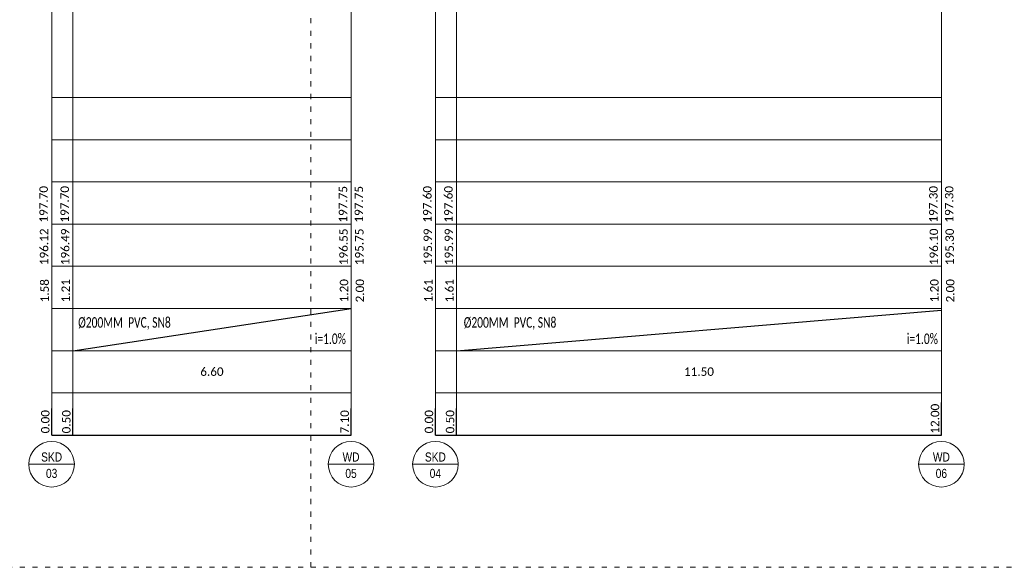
# Model space of a CAD drawing. Header units: millimetres. Extents: x -1212 to 8000, y -2 to 4191.
# Tile 22 of 28: x -784 to -760, y 179 to 192. Entities that reach past the tile are written whole.
import ezdxf
from ezdxf.enums import TextEntityAlignment as Align

# ---------------------------------------------------------------- set-up
doc = ezdxf.new("R2010")
doc.units = ezdxf.units.MM
doc.set_wipeout_variables(frame=1)
doc.linetypes.add('ACAD_ISO03W100', pattern=[30, 12, -18])
doc.layers.add('PRIMETECH - LINIE PROFILOWE', color=7, linetype='Continuous', lineweight=15)
doc.layers.add('PRIMETECH - OPISY', color=7, linetype='Continuous', lineweight=9)
doc.layers.add('PRIMETECH - NDR--------------', color=6, linetype='Continuous', lineweight=20, plot=False)
doc.styles.add('RPK_TAB_TXT_OPIS', font='arial.ttf', dxfattribs={"width": 0.8, "height": 3.5})
doc.styles.get("Standard").update_dxf_attribs({"font": 'calibril.ttf'})
doc.dimstyles.new('1', dxfattribs={"dimtxt": 0.2, "dimasz": 0.12, "dimexe": 0, "dimexo": 0, "dimgap": 0.05, "dimtad": 1, "dimjust": 4, "dimzin": 1, "dimdsep": 46, "dimtxsty": 'Standard', "dimblk": 'NONE', "dimcen": -2.5, "dimclrd": 7, "dimclre": 7, "dimclrt": 7, "dimadec": 0, "dimazin": 0, "dimtfac": 1, "dimtmove": 0, "dimatfit": 3, "dimfxl": 1.25, "dimarcsym": 0})
doc.dimstyles.new('2', dxfattribs={"dimtxt": 0.2, "dimasz": 0.07, "dimexe": 0, "dimexo": 0, "dimgap": 0.1, "dimtad": 1, "dimzin": 1, "dimdsep": 46, "dimtxsty": 'Standard', "dimblk": 'NONE', "dimcen": 2.5, "dimclrd": 256, "dimclre": 256, "dimclrt": 256, "dimadec": 0, "dimazin": 0, "dimtfac": 1, "dimtmove": 0, "dimatfit": 3, "dimfxl": 1.25, "dimlwd": 5, "dimlwe": 5, "dimarcsym": 0})

# ---------------------------------------------------------------- blocks, each defined once
blk = doc.blocks.new('*U6047')
at = {"ltscale": 1000}
for p, q in [((0, 4.54), (0, -0.46)), ((0, 2.04), (0, 0))]:
    blk.add_line(p, q, dxfattribs=at)
blk.add_circle((0, 2.04), 2.5)
at = {"ltscale": 1000, "style": 'RPK_TAB_TXT_OPIS', "width": 0.8}
blk.add_attdef('NR_PIONU', text='', height=1, rotation=270, dxfattribs=at).set_placement((-0.5, 2.04), align=Align.TOP_CENTER)
blk.add_attdef('OPIS_PION', text='', height=1, rotation=270, dxfattribs=at).set_placement((0, 2.04), align=Align.BOTTOM_CENTER)
blk = doc.blocks.new('*D8113')
at = {"layer": 'DEFPOINTS', "color": 0}
for p in [(-782.914, 182), (-775.814, 182), (-775.814, 182)]:
    blk.add_point(p, dxfattribs=at)
at = {"layer": 'PRIMETECH - LINIE PROFILOWE', "color": 7, "lineweight": -2, "ltscale": 2}
for p, q in [((-775.814, 182), (-775.814, 182.627)), ((-782.914, 182), (-782.914, 182)), ((-782.914, 182), (-775.814, 182))]:
    blk.add_line(p, q, dxfattribs=at)
at = {"layer": 'PRIMETECH - LINIE PROFILOWE', "color": 7, "ltscale": 2, "insert": (-775.966, 182.314), "char_height": 0.2, "attachment_point": 5, "rotation": 90}
blk.add_mtext('7.10', dxfattribs=at)
blk = doc.blocks.new('_None')
blk = doc.blocks.new('*D8114')
at = {"layer": 'DEFPOINTS', "color": 0}
blk.add_point((-782.914, 182), dxfattribs=at)
blk.add_point((-782.914, 182), dxfattribs=at)
blk.add_point((-782.914, 182), dxfattribs=at)
at = {"layer": 'PRIMETECH - LINIE PROFILOWE', "color": 7, "lineweight": -2, "ltscale": 2}
for q in [(-782.914, 182.631), (-782.914, 182), (-782.914, 182)]:
    blk.add_line((-782.914, 182), q, dxfattribs=at)
at = {"layer": 'PRIMETECH - LINIE PROFILOWE', "color": 7, "ltscale": 2, "insert": (-783.066, 182.316), "char_height": 0.2, "attachment_point": 5, "rotation": 90}
blk.add_mtext('0.00', dxfattribs=at)
blk = doc.blocks.new('*D8115')
at = {"layer": 'DEFPOINTS', "color": 0}
for p in [(-782.914, 182), (-782.414, 182), (-782.414, 182)]:
    blk.add_point(p, dxfattribs=at)
at = {"layer": 'PRIMETECH - LINIE PROFILOWE', "color": 7, "lineweight": -2, "ltscale": 2}
for p, q in [((-782.414, 182), (-782.414, 182.631)), ((-782.914, 182), (-782.914, 182)), ((-782.914, 182), (-782.414, 182))]:
    blk.add_line(p, q, dxfattribs=at)
at = {"layer": 'PRIMETECH - LINIE PROFILOWE', "color": 7, "ltscale": 2, "insert": (-782.566, 182.316), "char_height": 0.2, "attachment_point": 5, "rotation": 90}
blk.add_mtext('0.50', dxfattribs=at)
blk = doc.blocks.new('*D8116')
at = {"layer": 'DEFPOINTS', "color": 0}
for p in [(-782.414, 183), (-782.414, 183), (-775.814, 183)]:
    blk.add_point(p, dxfattribs=at)
at = {"layer": 'PRIMETECH - LINIE PROFILOWE', "lineweight": 5, "ltscale": 2}
for p, q in [((-782.414, 183), (-782.414, 183)), ((-775.814, 183), (-782.414, 183)), ((-775.814, 183), (-775.814, 183))]:
    blk.add_line(p, q, dxfattribs=at)
at = {"layer": 'PRIMETECH - LINIE PROFILOWE', "ltscale": 2, "insert": (-779.114, 183.502), "char_height": 0.2, "attachment_point": 5}
blk.add_mtext('6.60', dxfattribs=at)
blk = doc.blocks.new('*D8117')
at = {"layer": 'DEFPOINTS', "color": 0}
for p in [(-773.814, 182), (-761.814, 182), (-761.814, 182)]:
    blk.add_point(p, dxfattribs=at)
at = {"layer": 'PRIMETECH - LINIE PROFILOWE', "color": 7, "lineweight": -2, "ltscale": 2}
for p, q in [((-761.814, 182), (-761.814, 182.774)), ((-773.814, 182), (-773.814, 182)), ((-773.814, 182), (-761.814, 182))]:
    blk.add_line(p, q, dxfattribs=at)
at = {"layer": 'PRIMETECH - LINIE PROFILOWE', "color": 7, "ltscale": 2, "insert": (-761.966, 182.387), "char_height": 0.2, "attachment_point": 5, "rotation": 90}
blk.add_mtext('12.00', dxfattribs=at)
blk = doc.blocks.new('*D8118')
at = {"layer": 'DEFPOINTS', "color": 0}
for p in [(-773.814, 182), (-761.814, 182), (-761.814, 182)]:
    blk.add_point(p, dxfattribs=at)
at = {"layer": 'PRIMETECH - LINIE PROFILOWE', "color": 7, "lineweight": -2, "ltscale": 2}
for p, q in [((-761.814, 182), (-761.814, 182.774)), ((-773.814, 182), (-773.814, 182)), ((-773.814, 182), (-761.814, 182))]:
    blk.add_line(p, q, dxfattribs=at)
at = {"layer": 'PRIMETECH - LINIE PROFILOWE', "color": 7, "ltscale": 2, "insert": (-761.966, 182.387), "char_height": 0.2, "attachment_point": 5, "rotation": 90}
blk.add_mtext('12.00', dxfattribs=at)
blk = doc.blocks.new('*D8119')
at = {"layer": 'DEFPOINTS', "color": 0}
for p in [(-773.314, 183), (-761.814, 183), (-761.814, 183)]:
    blk.add_point(p, dxfattribs=at)
at = {"layer": 'PRIMETECH - LINIE PROFILOWE', "lineweight": 5, "ltscale": 2}
for p, q in [((-773.314, 183), (-773.314, 183)), ((-773.314, 183), (-761.814, 183)), ((-761.814, 183), (-761.814, 183))]:
    blk.add_line(p, q, dxfattribs=at)
at = {"layer": 'PRIMETECH - LINIE PROFILOWE', "ltscale": 2, "insert": (-767.564, 183.502), "char_height": 0.2, "attachment_point": 5}
blk.add_mtext('11.50', dxfattribs=at)
blk = doc.blocks.new('*D8124')
at = {"layer": 'DEFPOINTS', "color": 0}
for p in [(-773.814, 182), (-773.314, 182), (-773.314, 182)]:
    blk.add_point(p, dxfattribs=at)
at = {"layer": 'PRIMETECH - LINIE PROFILOWE', "color": 7, "lineweight": -2, "ltscale": 2}
for p, q in [((-773.314, 182), (-773.314, 182.631)), ((-773.814, 182), (-773.814, 182)), ((-773.814, 182), (-773.314, 182))]:
    blk.add_line(p, q, dxfattribs=at)
at = {"layer": 'PRIMETECH - LINIE PROFILOWE', "color": 7, "ltscale": 2, "insert": (-773.466, 182.316), "char_height": 0.2, "attachment_point": 5, "rotation": 90}
blk.add_mtext('0.50', dxfattribs=at)
blk = doc.blocks.new('*D8125')
at = {"layer": 'DEFPOINTS', "color": 0}
blk.add_point((-773.814, 182), dxfattribs=at)
blk.add_point((-773.814, 182), dxfattribs=at)
blk.add_point((-773.814, 182), dxfattribs=at)
at = {"layer": 'PRIMETECH - LINIE PROFILOWE', "color": 7, "lineweight": -2, "ltscale": 2}
for q in [(-773.814, 182.631), (-773.814, 182), (-773.814, 182)]:
    blk.add_line((-773.814, 182), q, dxfattribs=at)
at = {"layer": 'PRIMETECH - LINIE PROFILOWE', "color": 7, "ltscale": 2, "insert": (-773.966, 182.316), "char_height": 0.2, "attachment_point": 5, "rotation": 90}
blk.add_mtext('0.00', dxfattribs=at)

msp = doc.modelspace()

# ---------------------------------------------------------------- linework, layer by layer
at = {"layer": 'PRIMETECH - LINIE PROFILOWE', "ltscale": 2}
for p, q in [((-782.914, 195.84), (-782.914, 182)), ((-782.414, 195.84), (-782.414, 182)), ((-773.814, 195.733), (-773.814, 182)), ((-773.314, 195.733), (-773.314, 182)), ((-775.814, 195.603), (-775.814, 182)), ((-773.814, 195.553), (-773.814, 182)), ((-761.814, 195.303), (-761.814, 182))]:
    msp.add_line(p, q, dxfattribs=at)
at = {"layer": 'PRIMETECH - LINIE PROFILOWE'}
for p, q in [((-775.814, 190), (-782.914, 190)), ((-761.814, 190), (-773.814, 190)), ((-775.814, 189), (-782.914, 189)), ((-761.814, 189), (-773.814, 189)), ((-775.814, 188), (-782.914, 188)), ((-761.814, 188), (-773.814, 188)), ((-775.814, 187), (-782.914, 187)), ((-761.814, 187), (-773.814, 187)), ((-775.814, 186), (-782.914, 186)), ((-761.814, 186), (-773.814, 186)), ((-775.814, 185), (-782.914, 185)), ((-761.814, 185), (-773.814, 185)), ((-775.814, 184), (-782.914, 184)), ((-761.814, 184), (-773.814, 184)), ((-775.814, 183), (-782.914, 183)), ((-761.814, 183), (-773.814, 183)), ((-775.814, 182), (-782.914, 182)), ((-761.814, 182), (-773.814, 182))]:
    msp.add_line(p, q, dxfattribs=at)
at = {"layer": 'PRIMETECH - NDR--------------', "linetype": 'ACAD_ISO03W100', "ltscale": 0.01}
for p, q in [((-776.77, 178.865), (-776.77, 207.365)), ((-848.77, 178.865), (-741.27, 178.865))]:
    msp.add_line(p, q, dxfattribs=at)
at = {"layer": 'PRIMETECH - OPISY', "color": 7, "lineweight": 30, "ltscale": 2}
for p, q in [((-782.414, 184), (-775.814, 185)), ((-773.314, 184), (-761.814, 184.958))]:
    msp.add_line(p, q, dxfattribs=at)

# ---------------------------------------------------------------- block references
at = {"layer": 'PRIMETECH - OPISY', "color": 7, "xscale": 0.216, "yscale": 0.216, "zscale": 0.216, "rotation": 90}
for p, values in [((-782.475, 181.307), {'OPIS_PION': 'SKD', 'NR_PIONU': '03'}), ((-775.375, 181.307), {'OPIS_PION': 'WD', 'NR_PIONU': '05'}), ((-773.375, 181.307), {'OPIS_PION': 'SKD', 'NR_PIONU': '04'}), ((-761.375, 181.307), {'OPIS_PION': 'WD', 'NR_PIONU': '06'})]:
    msp.add_blockref('*U6047', p, dxfattribs=at).add_auto_attribs(values)

# ---------------------------------------------------------------- texts
at = {"layer": 'PRIMETECH - OPISY'}
for s, p in [('197.70', (-783.006, 187.035)), ('197.70', (-782.506, 187.035)), ('197.75', (-775.906, 187.035)), ('197.75', (-775.531, 187.035)), ('197.60', (-773.906, 187.035)), ('197.60', (-773.406, 187.035)), ('197.30', (-761.906, 187.035)), ('197.30', (-761.531, 187.035)), ('196.12', (-782.995, 186.026)), ('196.49', (-782.495, 186.026)), ('196.55', (-775.895, 186.026)), ('195.75', (-775.519, 186.026)), ('195.99', (-773.895, 186.026)), ('195.99', (-773.395, 186.026)), ('196.10', (-761.895, 186.026)), ('195.30', (-761.519, 186.026)), ('1.58', (-782.982, 185.144)), ('1.21', (-782.482, 185.144)), ('1.20', (-775.882, 185.144)), ('2.00', (-775.506, 185.144)), ('1.61', (-773.882, 185.144)), ('1.61', (-773.382, 185.144)), ('1.20', (-761.882, 185.144)), ('2.00', (-761.506, 185.144))]:
    msp.add_text(s, height=0.2, rotation=90, dxfattribs=at).set_placement(p)
at = {"layer": 'PRIMETECH - OPISY', "width": 0.7}
for s, p in [('Ø200MM  PVC, SN8', (-782.287, 184.544)), ('Ø200MM  PVC, SN8', (-773.143, 184.544)), ('i=1.0%', (-776.676, 184.157)), ('i=1.0%', (-762.636, 184.157))]:
    msp.add_text(s, height=0.25, dxfattribs=at).set_placement(p)

# ---------------------------------------------------------------- dimensions: what is measured, and where the dimension line sits
at = {"layer": 'PRIMETECH - LINIE PROFILOWE', "ltscale": 2}
for base, p1, p2, picture, middle in [((-782.414, 183), (-775.814, 183), (-782.414, 183), '*D8116', (-779.114, 183.502)), ((-761.814, 183), (-773.314, 183), (-761.814, 183), '*D8119', (-767.564, 183.502))]:
    dim = msp.add_linear_dim(base=base, p1=p1, p2=p2, dimstyle='2', override={"dimgap": 0.4}, dxfattribs=at)
    dim.commit()
    dim.dimension.update_dxf_attribs({"geometry": picture, "text_midpoint": middle})
for base, p1, p2, picture, middle in [((-782.914296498, 182), (-782.914296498, 182), (-782.914296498, 182), '*D8114', (-783.066396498, 182.3157)), ((-782.414, 182), (-782.914, 182), (-782.414, 182), '*D8115', (-782.566, 182.316)), ((-775.814, 182), (-782.914, 182), (-775.814, 182), '*D8113', (-775.966, 182.314)), ((-773.814296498, 182), (-773.814296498, 182), (-773.814296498, 182), '*D8125', (-773.966396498, 182.3157)), ((-761.814, 182), (-773.814, 182), (-761.814, 182), '*D8117', (-761.966, 182.387)), ((-761.814, 182), (-773.814, 182), (-761.814, 182), '*D8118', (-761.966, 182.387)), ((-773.314, 182), (-773.814, 182), (-773.314, 182), '*D8124', (-773.466, 182.316))]:
    dim = msp.add_linear_dim(base=base, p1=p1, p2=p2, dimstyle='1', dxfattribs=at)
    dim.commit()
    dim.dimension.update_dxf_attribs({"geometry": picture, "text_midpoint": middle})

doc.saveas('drawing.dxf')
